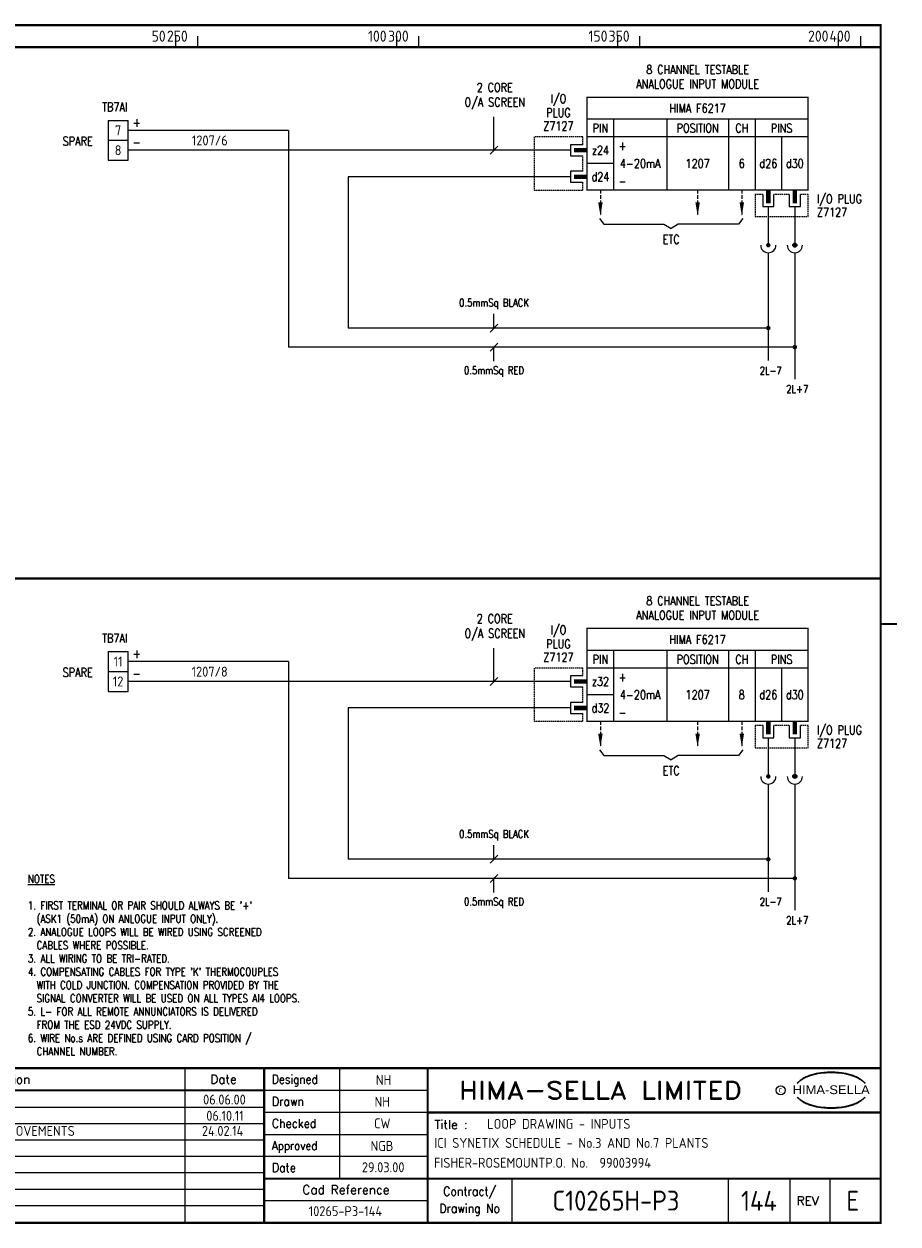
# Model space of a CAD drawing. Extents: x 14 to 408, y 0 to 275.
# Tile 2 of 2: x 211 to 408, y 0 to 272. Entities that reach past the tile are written whole.
import ezdxf
from ezdxf.enums import TextEntityAlignment as Align

# ---------------------------------------------------------------- set-up
doc = ezdxf.new("R2010")
doc.units = 0
doc.header["$LTSCALE"] = 0.25
doc.header["$MEASUREMENT"] = 0
doc.linetypes.add('HIDDEN2', pattern=[4.7625, 3.175, -1.5875])
doc.layers.get('0').update_dxf_attribs({"color": 41, "linetype": 'CONTINUOUS'})
for name, color, linetype in [('00-DRG_FRAME', 12, 'CONTINUOUS'), ('01-DRAW', 7, 'CONTINUOUS'), ('051-TEXT', 2, 'CONTINUOUS'), ('DES', 2, 'CONTINUOUS'), ('DIM', 3, 'CONTINUOUS'), ('LAB', 2, 'CONTINUOUS'), ('RACK', 2, 'CONTINUOUS'), ('SLOT', 2, 'CONTINUOUS'), ('SNA', 2, 'CONTINUOUS'), ('TEXT', 2, 'CONTINUOUS'), ('TPOL', 3, 'CONTINUOUS'), ('XR_FUNCTION', 2, 'CONTINUOUS'), ('XR_MAIN', 2, 'CONTINUOUS')]:
    doc.layers.add(name, color=color, linetype=linetype)
doc.styles.add('ARIAL', font='ARIAL.TTF', dxfattribs={"height": 2.5})
doc.styles.add('CROSSREF', font='romans.shx', dxfattribs={"width": 0.8, "height": 2})
doc.styles.add('FUNCTION', font='ROMANS.shx', dxfattribs={"width": 0.8, "height": 2.5})
doc.styles.add('ISO', font='iso.shx')
doc.styles.add('PINS', font='romans.shx', dxfattribs={"width": 0.8, "height": 2})
doc.styles.add('RACK', font='ROMANS.shx', dxfattribs={"width": 0.8, "height": 2.5})
doc.styles.add('ROMAND', font='ROMAND')
doc.styles.add('ROMANS', font='romans.shx', dxfattribs={"width": 0.8})
doc.styles.add('SLOT', font='romans.shx', dxfattribs={"width": 0.8, "height": 2})
doc.styles.add('SYMBOL', font='romans.shx', dxfattribs={"width": 0.8})

# ---------------------------------------------------------------- blocks, each defined once
blk = doc.blocks.new('A3-REVA')
at = {"layer": '051-TEXT', "style": 'ISO'}
for tag, p in [('DESIGNED', (292.01, 31.7)), ('A', (117.73, 27.28)), ('DES', (127.73, 27.28)), ('DRN', (137.73, 27.28)), ('CHKD', (147.73, 27.28)), ('APPD', (157.73, 27.28)), ('DATE', (256, 27.28)), ('DRAWN', (291.72, 26.77)), ('CHECKED', (291.72, 21.89)), ('APPD', (291.65, 16.79)), ('DATE', (291.92, 11.96))]:
    blk.add_attdef(tag, text='', height=2.25, dxfattribs=at).set_placement(p, align=Align.CENTER)
blk.add_attdef('DESCRIPTION', (165.03, 27.28), '', height=2.25, dxfattribs=at)
blk = doc.blocks.new('A3-REVB')
at = {"layer": '051-TEXT', "style": 'ISO'}
for tag, p in [('A', (124.85, -20.36)), ('DES', (134.85, -20.36)), ('DRN', (144.85, -20.36)), ('CHKD', (154.85, -20.36)), ('APPD', (164.85, -20.36)), ('DATE', (263.12, -20.36))]:
    blk.add_attdef(tag, text='', height=2.25, dxfattribs=at).set_placement(p, align=Align.CENTER)
blk.add_attdef('DESCRIPTION', (172.15, -20.36), '', height=2.25, dxfattribs=at)
blk = doc.blocks.new('A3-TITLE')
at = {"layer": '051-TEXT', "style": 'ISO'}
blk.add_attdef('TITLE_1', (315.46, 21.78), '', height=2.25, dxfattribs=at)
for tag, p in [('DRGNO', (376.96, 3.24)), ('REV.', (398.2, 3.24))]:
    blk.add_attdef(tag, text='', height=4.5, dxfattribs=at).set_placement(p, align=Align.CENTER)
blk = doc.blocks.new('A3-CONTRACT')
at = {"layer": '051-TEXT', "color": 41, "style": 'ISO'}
for tag, height, p in [('SCALE', 2.25, (106.71, 31.82)), ('DIMS', 2.25, (106.71, 26.8)), ('CONTRACT', 4.5, (344.94, 3.1)), ('CAD-REF', 2.25, (283.73, 1.84))]:
    blk.add_attdef(tag, text='', height=height, dxfattribs=at).set_placement(p, align=Align.CENTER)
for tag, p in [('TITLE_2', (303.86, 17.28)), ('TITLE_3', (303.79, 12.78))]:
    blk.add_attdef(tag, p, '', height=2.25, dxfattribs=at)
blk = doc.blocks.new('F6217-6V')
for p, q in [((50, 7), (0, 7)), ((6, 7), (6, -9)), ((18, 7), (18, -9)), ((32, 7), (32, -9)), ((38, 7), (38, -9)), ((50, 3), (0, 3)), ((44, 3), (44, -9)), ((-3.75, 0), (-12, 0)), ((-3.75, 1.25), (-3.75, -1.25)), ((-1, 1.25), (-3.75, 1.25)), ((-3.75, -1.25), (-1, -1.25)), ((-3.75, -4.75), (-3.75, -7.25)), ((-1, -4.75), (-3.75, -4.75)), ((6, -3), (0, -3)), ((-3.75, -6), (-12, -6)), ((-3.75, -7.25), (-1, -7.25)), ((39.75, -10), (39.75, -12.75)), ((42.25, -12.75), (42.25, -10)), ((45.75, -10), (45.75, -12.75)), ((48.25, -12.75), (48.25, -10)), ((39.75, -12.75), (42.25, -12.75)), ((41, -12.75), (41, -15)), ((45.75, -12.75), (48.25, -12.75)), ((47, -12.75), (47, -15))]:
    blk.add_line(p, q)
at = {"const_width": 0.3}
blk.add_lwpolyline([(50, -9), (0, -9), (0, 12), (50, 12)], close=True, dxfattribs=at)
at = {"color": 3, "linetype": 'HIDDEN2', "ltscale": 0.4}
for points in [[(-1, 1.25), (-1, 3), (-12, 3), (-12, -9), (-1, -9), (-1, -7.25)], [(-1, -4.75), (-1, -1.25)], [(39.75, -10), (38, -10), (38, -15), (50, -15), (50, -10), (48.25, -10)], [(45.75, -10), (42.25, -10)]]:
    blk.add_lwpolyline(points, dxfattribs=at)
blk.add_lwpolyline([(-3, 0, 1, 1, 0), (0, 0, 0.5, 0.5, 0)], format="xyseb")
at = {"const_width": 1}
for points in [[(-3, -6), (0, -6)], [(41, -12), (41, -9)], [(47, -12), (47, -9)]]:
    blk.add_lwpolyline(points, dxfattribs=at)
at = {"layer": 'DES', "style": 'PINS', "width": 0.8, "flags": 1}
blk.add_attdef('DES1', (53, 6), '', height=1.5, dxfattribs=at)
at = {"layer": 'LAB', "style": 'PINS', "width": 0.8, "flags": 1}
blk.add_attdef('LAB1', text='', height=1.5, dxfattribs=at).set_placement((53, -5.5), align=Align.MIDDLE_LEFT)
at = {"layer": 'RACK', "style": 'RACK', "width": 0.8}
blk.add_attdef('SLOT', text='', height=2, dxfattribs=at).set_placement((25, -3), align=Align.MIDDLE)
at = {"layer": 'SLOT', "style": 'SLOT', "width": 0.8}
blk.add_attdef('ADD1', text='', height=2, dxfattribs=at).set_placement((35, -3), align=Align.MIDDLE)
at = {"layer": 'SNA', "style": 'SYMBOL', "width": 0.8, "flags": 1}
blk.add_attdef('SNA', (53, 0), '', height=1.5, dxfattribs=at)
at = {"layer": 'TEXT', "style": 'ROMANS', "width": 0.8}
for s, p in [('8 CHANNEL TESTABLE', (25, 17.25)), ('ANALOGUE INPUT MODULE', (25, 14))]:
    blk.add_text(s, height=2, dxfattribs=at).set_placement(p, align=Align.CENTER)
for s, p in [('I/O', (-6.5, 11.5)), ('PLUG', (-6.5, 8.5)), ('HIMA F6217', (25, 9.5)), ('Z7127', (-6.5, 5.5)), ('PIN', (3, 5)), ('POSITION', (25, 5)), ('CH', (35, 5)), ('PINS', (44, 5)), ('z24', (3, 0)), ('+', (8, 1)), ('d26', (41, -3)), ('d30', (47, -3)), ('d24', (3, -6)), ('-', (8, -7))]:
    blk.add_text(s, height=2, dxfattribs=at).set_placement(p, align=Align.MIDDLE)
for s, p in [('I/O PLUG', (52, -11)), ('Z7127', (52, -14))]:
    blk.add_text(s, height=2, dxfattribs=at).set_placement(p, align=Align.MIDDLE_LEFT)
at = {"layer": 'TEXT', "style": 'RACK', "width": 0.8}
blk.add_attdef('SIGNAL', text='', height=2, dxfattribs=at).set_placement((12, -3), align=Align.MIDDLE)
at = {"layer": 'TPOL', "style": 'PINS', "width": 0.8, "flags": 1}
for tag, p in [('CN2', (-12, 0)), ('CN3', (-12, -6))]:
    blk.add_attdef(tag, text='', height=1, dxfattribs=at).set_placement(p, align=Align.MIDDLE_LEFT)
at = {"layer": 'TPOL', "color": 2, "style": 'PINS', "width": 0.8}
blk.add_attdef('CN1', text='', height=2, dxfattribs=at).set_placement((3, 0), align=Align.MIDDLE)
at = {"layer": 'TPOL', "style": 'PINS', "width": 0.8, "flags": 1}
for tag, p in [('CN4', (41, -15)), ('CN5', (47, -15))]:
    blk.add_attdef(tag, text='', height=1, dxfattribs=at).set_placement(p, align=Align.BOTTOM_CENTER)
at = {"layer": 'XR_FUNCTION', "style": 'FUNCTION', "width": 0.8, "flags": 1}
blk.add_attdef('XR_FUNCTION', (53, 2), '', height=1.5, dxfattribs=at)
at = {"layer": 'XR_MAIN', "style": 'CROSSREF', "width": 0.8, "flags": 1}
blk.add_attdef('XR_MAIN', (53, -4), '', height=1.5, dxfattribs=at)
blk = doc.blocks.new('F6217-8V')
for p, q in [((50, 7), (0, 7)), ((6, 7), (6, -9)), ((18, 7), (18, -9)), ((32, 7), (32, -9)), ((38, 7), (38, -9)), ((50, 3), (0, 3)), ((44, 3), (44, -9)), ((-3.75, 0), (-12, 0)), ((-3.75, 1.25), (-3.75, -1.25)), ((-1, 1.25), (-3.75, 1.25)), ((-3.75, -1.25), (-1, -1.25)), ((-3.75, -4.75), (-3.75, -7.25)), ((-1, -4.75), (-3.75, -4.75)), ((6, -3), (0, -3)), ((-3.75, -6), (-12, -6)), ((-3.75, -7.25), (-1, -7.25)), ((39.75, -10), (39.75, -12.75)), ((42.25, -12.75), (42.25, -10)), ((45.75, -10), (45.75, -12.75)), ((48.25, -12.75), (48.25, -10)), ((39.75, -12.75), (42.25, -12.75)), ((41, -12.75), (41, -15)), ((45.75, -12.75), (48.25, -12.75)), ((47, -12.75), (47, -15))]:
    blk.add_line(p, q)
at = {"const_width": 0.3}
blk.add_lwpolyline([(50, -9), (0, -9), (0, 12), (50, 12)], close=True, dxfattribs=at)
at = {"color": 3, "linetype": 'HIDDEN2', "ltscale": 0.4}
for points in [[(-1, 1.25), (-1, 3), (-12, 3), (-12, -9), (-1, -9), (-1, -7.25)], [(-1, -4.75), (-1, -1.25)], [(39.75, -10), (38, -10), (38, -15), (50, -15), (50, -10), (48.25, -10)], [(45.75, -10), (42.25, -10)]]:
    blk.add_lwpolyline(points, dxfattribs=at)
blk.add_lwpolyline([(-3, 0, 1, 1, 0), (0, 0, 0.5, 0.5, 0)], format="xyseb")
at = {"const_width": 1}
for points in [[(-3, -6), (0, -6)], [(41, -12), (41, -9)], [(47, -12), (47, -9)]]:
    blk.add_lwpolyline(points, dxfattribs=at)
at = {"layer": 'DES', "style": 'PINS', "width": 0.8, "flags": 1}
blk.add_attdef('DES1', (53, 6), '', height=1.5, dxfattribs=at)
at = {"layer": 'LAB', "style": 'PINS', "width": 0.8, "flags": 1}
blk.add_attdef('LAB1', text='', height=1.5, dxfattribs=at).set_placement((53, -5.5), align=Align.MIDDLE_LEFT)
at = {"layer": 'RACK', "style": 'RACK', "width": 0.8}
blk.add_attdef('SLOT', text='', height=2, dxfattribs=at).set_placement((25, -3), align=Align.MIDDLE)
at = {"layer": 'SLOT', "style": 'SLOT', "width": 0.8}
blk.add_attdef('ADD1', text='', height=2, dxfattribs=at).set_placement((35, -3), align=Align.MIDDLE)
at = {"layer": 'SNA', "style": 'SYMBOL', "width": 0.8, "flags": 1}
blk.add_attdef('SNA', (53, 0), '', height=1.5, dxfattribs=at)
at = {"layer": 'TEXT', "style": 'ROMANS', "width": 0.8}
for s, p in [('8 CHANNEL TESTABLE', (25, 17.25)), ('ANALOGUE INPUT MODULE', (25, 14))]:
    blk.add_text(s, height=2, dxfattribs=at).set_placement(p, align=Align.CENTER)
for s, p in [('I/O', (-6.5, 11.5)), ('PLUG', (-6.5, 8.5)), ('HIMA F6217', (25, 9.5)), ('Z7127', (-6.5, 5.5)), ('PIN', (3, 5)), ('POSITION', (25, 5)), ('CH', (35, 5)), ('PINS', (44, 5)), ('z32', (3, 0)), ('+', (8, 1)), ('d26', (41, -3)), ('d30', (47, -3)), ('d32', (3, -6)), ('-', (8, -7))]:
    blk.add_text(s, height=2, dxfattribs=at).set_placement(p, align=Align.MIDDLE)
for s, p in [('I/O PLUG', (52, -11)), ('Z7127', (52, -14))]:
    blk.add_text(s, height=2, dxfattribs=at).set_placement(p, align=Align.MIDDLE_LEFT)
at = {"layer": 'TEXT', "style": 'RACK', "width": 0.8}
blk.add_attdef('SIGNAL', text='', height=2, dxfattribs=at).set_placement((12, -3), align=Align.MIDDLE)
at = {"layer": 'TPOL', "style": 'PINS', "width": 0.8, "flags": 1}
for tag, p in [('CN2', (-12, 0)), ('CN3', (-12, -6))]:
    blk.add_attdef(tag, text='', height=1, dxfattribs=at).set_placement(p, align=Align.MIDDLE_LEFT)
at = {"layer": 'TPOL', "color": 2, "style": 'PINS', "width": 0.8}
blk.add_attdef('CN1', text='', height=2, dxfattribs=at).set_placement((3, 0), align=Align.MIDDLE)
at = {"layer": 'TPOL', "style": 'PINS', "width": 0.8, "flags": 1}
for tag, p in [('CN4', (41, -15)), ('CN5', (47, -15))]:
    blk.add_attdef(tag, text='', height=1, dxfattribs=at).set_placement(p, align=Align.BOTTOM_CENTER)
at = {"layer": 'XR_FUNCTION', "style": 'FUNCTION', "width": 0.8, "flags": 1}
blk.add_attdef('XR_FUNCTION', (53, 2), '', height=1.5, dxfattribs=at)
at = {"layer": 'XR_MAIN', "style": 'CROSSREF', "width": 0.8, "flags": 1}
blk.add_attdef('XR_MAIN', (53, -4), '', height=1.5, dxfattribs=at)

msp = doc.modelspace()

# ---------------------------------------------------------------- linework, layer by layer
at = {"layer": '00-DRG_FRAME'}
for p, q in [((245, 266.5), (245, 269)), ((250, 266.5), (250, 269)), ((295, 266.5), (295, 269)), ((300, 266.5), (300, 269)), ((345, 266.5), (345, 269)), ((350, 266.5), (350, 269)), ((395, 266.5), (395, 269)), ((400, 266.5), (400, 269)), ((247, 35.5), (247, 0.5)), ((282, 35.5), (282, 10.5)), ((265, 30.5), (302, 30.5)), ((265, 26.59), (112.7, 26.59)), ((302, 25.5), (265, 25.5)), ((265, 22.89), (112.7, 22.89)), ((265, 19.19), (112.7, 19.19)), ((265, 20.5), (302, 20.5)), ((265, 15.49), (112.7, 15.49)), ((302, 15.5), (265, 15.5)), ((265, 11.79), (112.7, 11.79)), ((321, 10.5), (321, 0.5)), ((370, 10.5), (370, 0.5)), ((384, 0.5), (384, 10.5)), ((393, 10.5), (393, 0.5)), ((265, 8.09), (112.7, 8.09)), ((302, 5.5), (265, 5.5)), ((265, 4.39), (112.7, 4.39))]:
    msp.add_line(p, q, dxfattribs=at)
at = {"layer": '00-DRG_FRAME', "const_width": 0.5}
msp.add_lwpolyline([(14.5, 0.5), (404.5, 0.5), (404.5, 271.5), (14.5, 271.5)], close=True, dxfattribs=at)
for points in [[(14.5, 266.5), (404.5, 266.5)], [(14.5, 146.31), (404.5, 146.31)], [(404.5, 136), (408.18, 136)], [(404.5, 35.5), (14.5, 35.5)], [(265, 35.5), (265, 0.5)], [(302, 0.5), (302, 35.5)], [(265, 30.5), (72.5, 30.5)], [(404.5, 25.5), (302, 25.5)], [(265, 10.5), (404.5, 10.5)]]:
    msp.add_lwpolyline(points, dxfattribs=at)
at = {"layer": '00-DRG_FRAME', "color": 3}
msp.add_circle((381.88, 30.5), 1, dxfattribs=at)
for centre, radius, start, end in [((390.6, 26.83), 7.24, 106.0532, 133.5024), ((390.11, 28.1), 5.98, 122.244, 131.6154), ((389.75, 28.78), 5.21, 111.8206, 122.8668), ((391.78, 24.7), 9.76, 107.5931, 113.9452), ((393.1, 18.5), 15.94, 89.2698, 106.3911), ((392.1, 23.52), 10.99, 96.0146, 107.3203), ((393.29, 16.31), 18.28, 92.8917, 97.3734), ((393.24, 18.86), 15.73, 89.7805, 93.1738), ((393.36, 18.86), 15.73, 86.8262, 90.2195), ((393.51, 18.5), 15.94, 73.6089, 90.7302), ((393.31, 16.31), 18.28, 82.6266, 87.1083), ((394.51, 23.52), 10.99, 72.6797, 83.9854), ((394.83, 24.7), 9.76, 66.0548, 72.4069), ((396, 26.83), 7.24, 46.4976, 73.9468), ((396.85, 28.78), 5.21, 57.1332, 68.1794), ((396.49, 28.1), 5.98, 48.3846, 57.756), ((390.88, 27.01), 7.3, 130.419, 136.057), ((395.73, 27.01), 7.3, 43.943, 49.581), ((390.88, 34.04), 7.3, 223.943, 229.581), ((390.6, 34.23), 7.24, 226.4976, 253.9468), ((390.11, 32.96), 5.98, 228.3846, 237.756), ((389.75, 32.28), 5.21, 237.1332, 248.1794), ((391.78, 36.36), 9.76, 246.0548, 252.4069), ((393.1, 42.56), 15.94, 253.6089, 270.7302), ((393.51, 42.56), 15.94, 269.2698, 286.3911), ((394.83, 36.36), 9.76, 287.5931, 293.9452), ((396, 34.23), 7.24, 286.0532, 313.5024), ((396.85, 32.28), 5.21, 291.8206, 302.8668), ((396.49, 32.96), 5.98, 302.244, 311.6154), ((395.73, 34.04), 7.3, 310.419, 316.057), ((392.1, 37.54), 10.99, 252.6797, 263.9854), ((393.29, 44.75), 18.28, 262.6266, 267.1083), ((393.24, 42.19), 15.73, 266.8262, 270.2195), ((393.36, 42.19), 15.73, 269.7805, 273.1738), ((393.31, 44.75), 18.28, 272.8917, 277.3734), ((394.51, 37.54), 10.99, 276.0146, 287.3203)]:
    msp.add_arc(centre, radius, start, end, dxfattribs=at)
at = {"layer": '01-DRAW'}
for p, q in [((229.68, 249.94), (234.18, 249.94)), ((270.5, 247.69), (234.18, 247.69)), ((229.68, 245.44), (234.18, 245.44)), ((229.68, 245.44), (234.18, 245.44)), ((326.08, 243.19), (234.18, 243.19)), ((229.68, 240.94), (234.18, 240.94)), ((229.68, 240.94), (234.18, 240.94)), ((326.08, 237.19), (284, 237.19)), ((379.08, 228.19), (379.08, 221.71)), ((385.08, 228.19), (385.08, 221.71)), ((385.08, 228.19), (385.08, 221.71)), ((340.88, 227.75), (341.86, 226.45)), ((341.86, 226.45), (355.46, 226.45)), ((355.46, 226.45), (357.08, 225.48)), ((358.7, 226.45), (357.08, 225.48)), ((372.31, 226.45), (358.7, 226.45)), ((373.28, 227.75), (372.31, 226.45)), ((379.08, 219.98), (379.08, 195.58)), ((385.08, 219.98), (385.08, 191.43)), ((385.08, 219.98), (385.08, 191.43)), ((379.08, 202.96), (284, 202.96)), ((385.08, 198.64), (270.5, 198.64)), ((229.68, 129.75), (234.18, 129.75)), ((229.68, 125.25), (234.18, 125.25)), ((229.68, 125.25), (234.18, 125.25)), ((270.5, 127.5), (234.18, 127.5)), ((326.08, 123), (234.18, 123)), ((229.68, 120.75), (234.18, 120.75)), ((229.68, 120.75), (234.18, 120.75)), ((326.08, 117), (284, 117)), ((340.88, 107.55), (341.86, 106.26)), ((341.86, 106.26), (355.46, 106.26)), ((355.46, 106.26), (357.08, 105.29)), ((358.7, 106.26), (357.08, 105.29)), ((372.31, 106.26), (358.7, 106.26)), ((373.28, 107.55), (372.31, 106.26)), ((379.08, 108), (379.08, 101.52)), ((385.08, 108), (385.08, 101.52)), ((385.08, 108), (385.08, 101.52)), ((379.08, 99.79), (379.08, 75.39)), ((385.08, 99.79), (385.08, 71.23)), ((385.08, 99.79), (385.08, 71.23)), ((379.08, 82.77), (284, 82.77)), ((385.08, 78.45), (270.5, 78.45))]:
    msp.add_line(p, q, dxfattribs=at)
at = {"layer": '01-DRAW', "linetype": 'HIDDEN2'}
for p, q in [((341.08, 234.19), (341.08, 228.36)), ((363.08, 234.19), (363.08, 228.36)), ((373.08, 234.19), (373.08, 228.36)), ((341.08, 114), (341.08, 108.17)), ((363.08, 114), (363.08, 108.17)), ((373.08, 114), (373.08, 108.17))]:
    msp.add_line(p, q, dxfattribs=at)
at = {"layer": '01-DRAW'}
for points in [[(229.68, 249.94), (229.68, 240.94)], [(234.18, 240.94), (234.18, 249.94)], [(229.68, 129.75), (229.68, 120.75)], [(234.18, 120.75), (234.18, 129.75)]]:
    msp.add_lwpolyline(points, dxfattribs=at)
at = {"layer": '01-DRAW', "const_width": 0.5}
for points in [[(378.83, 221.71, 1), (379.33, 221.71, 1)], [(384.83, 221.71, 1), (385.33, 221.71, 1)], [(378.83, 202.96, 1), (379.33, 202.96, 1)], [(384.83, 198.64, 1), (385.33, 198.64, 1)], [(378.83, 101.52, 1), (379.33, 101.52, 1)], [(384.83, 101.52, 1), (385.33, 101.52, 1)], [(378.83, 82.77, 1), (379.33, 82.77, 1)], [(384.83, 78.45, 1), (385.33, 78.45, 1)]]:
    msp.add_lwpolyline(points, format="xyb", close=True, dxfattribs=at)
at = {"layer": '01-DRAW'}
for centre, radius in [((385.08, 221.71), 0.475), ((385.08, 221.71), 0.389), ((385.08, 221.71), 0.302), ((385.08, 221.71), 0.216), ((385.08, 221.71), 0.13), ((385.08, 221.71), 0.0432), ((385.08, 101.52), 0.475), ((385.08, 101.52), 0.389), ((385.08, 101.52), 0.302), ((385.08, 101.52), 0.216), ((385.08, 101.52), 0.13), ((385.08, 101.52), 0.0432)]:
    msp.add_circle(centre, radius, dxfattribs=at)
for centre in [(379.08, 221.71), (385.08, 221.71), (385.08, 221.71), (379.08, 101.52), (385.08, 101.52), (385.08, 101.52)]:
    msp.add_arc(centre, 1.73, 180, 0, dxfattribs=at)
for points in [[(341.59, 231.38), (340.58, 231.38), (341.08, 228.36)], [(363.59, 231.38), (362.58, 231.38), (363.08, 228.36)], [(373.59, 231.38), (372.58, 231.38), (373.08, 228.36)], [(341.59, 111.19), (340.58, 111.19), (341.08, 108.17)], [(363.59, 111.19), (362.58, 111.19), (363.08, 108.17)], [(373.59, 111.19), (372.58, 111.19), (373.08, 108.17)]]:
    msp.add_solid(points, dxfattribs=at)
at = {"layer": '051-TEXT', "color": 0}
for p, q in [((270.5, 247.69), (270.5, 198.64)), ((284, 237.19), (284, 202.96)), ((270.5, 127.5), (270.5, 78.45)), ((284, 117), (284, 82.77))]:
    msp.add_line(p, q, dxfattribs=at)
at = {"layer": 'DIM'}
for p, q in [((317, 243.19), (317, 250.74)), ((316.1, 242.29), (317.9, 244.09)), ((316.1, 202.06), (317.9, 203.86)), ((317, 202.96), (317, 206.14)), ((316.1, 197.74), (317.9, 199.54)), ((317, 195.45), (317, 198.64)), ((317, 123), (317, 130.54)), ((316.1, 122.1), (317.9, 123.9)), ((317, 82.77), (317, 85.95)), ((316.1, 81.87), (317.9, 83.67)), ((316.1, 77.55), (317.9, 79.35)), ((317, 75.26), (317, 78.45))]:
    msp.add_line(p, q, dxfattribs=at)

# ---------------------------------------------------------------- block references
at = {"layer": '00-DRG_FRAME'}
for name, p, values in [('A3-CONTRACT', (-0.35, 0.19), {'TITLE_2': 'ICI SYNETIX SCHEDULE - No.3 AND No.7 PLANTS', 'TITLE_3': 'FISHER-ROSEMOUNTP.O. No.  99003994', 'CAD-REF': '10265-P3-144', 'CONTRACT': 'C10265H-P3', 'SCALE': 'N/A', 'DIMS': 'N/A'}), ('A3-REVB', (-7, 43.98), {'A': 'D', 'DESCRIPTION': 'TEXT ADDED', 'DATE': '06.10.11'}), ('A3-REVB', (-7.52, 40.55), {'A': 'E', 'DESCRIPTION': 'ZINC DISSOLVER PHR & MMN IMPROVEMENTS', 'DATE': '24.02.14'}), ('A3-TITLE', (0, 0), {'TITLE_1': 'LOOP DRAWING - INPUTS', 'DRGNO': '144', 'REV.': 'E'})]:
    msp.add_blockref(name, p, dxfattribs=at).add_auto_attribs(values)
ref = msp.add_blockref('A3-REVA', (0, 0), dxfattribs=at)
ref.add_attrib('A', 'C', dxfattribs={"layer": '051-TEXT', "height": 2.25, "style": 'ISO'}).set_placement((117.73, 27.28), align=Align.CENTER)
ref.add_attrib('DES', 'NA', dxfattribs={"layer": '051-TEXT', "height": 2.25, "style": 'ISO'}).set_placement((127.73, 27.28), align=Align.CENTER)
ref.add_attrib('DRN', 'NA', dxfattribs={"layer": '051-TEXT', "height": 2.25, "style": 'ISO'}).set_placement((137.73, 27.28), align=Align.CENTER)
ref.add_attrib('CHKD', 'CW', dxfattribs={"layer": '051-TEXT', "height": 2.25, "style": 'ISO'}).set_placement((147.73, 27.28), align=Align.CENTER)
ref.add_attrib('APPD', 'NGB', dxfattribs={"layer": '051-TEXT', "height": 2.25, "style": 'ISO'}).set_placement((157.73, 27.28), align=Align.CENTER)
ref.add_attrib('DESCRIPTION', 'AS BUILT.', (165.03, 27.28), dxfattribs={"layer": '051-TEXT', "height": 2.25, "style": 'ISO'})
ref.add_attrib('DATE', '06.06.00', dxfattribs={"layer": '051-TEXT', "height": 2.25, "style": 'ISO'}).set_placement((256, 27.28), align=Align.CENTER)
ref.add_attrib('DESIGNED', 'NH', dxfattribs={"layer": '051-TEXT', "height": 2.25, "style": 'ISO'}).set_placement((292.01, 31.7), align=Align.CENTER)
ref.add_attrib('DRAWN', 'NH', dxfattribs={"layer": '051-TEXT', "height": 2.25, "style": 'ISO'}).set_placement((291.72, 26.77), align=Align.CENTER)
ref.add_attrib('CHECKED', 'CW', dxfattribs={"layer": '051-TEXT', "height": 2.25, "style": 'ISO'}).set_placement((291.72, 21.89), align=Align.CENTER)
ref.add_attrib('APPD', 'NGB', dxfattribs={"layer": '051-TEXT', "height": 2.25, "style": 'ISO'}).set_placement((291.65, 16.79), align=Align.CENTER)
ref.add_attrib('DATE', '29.03.00', dxfattribs={"layer": '051-TEXT', "height": 2.25, "style": 'ISO'}).set_placement((291.92, 11.96), align=Align.CENTER)
at = {"layer": '01-DRAW', "color": 0}
for name, p, values in [('F6217-6V', (338.08, 243.19), {'CN1': 'z24', 'ADD1': '6', 'SIGNAL': '4-20mA', 'SLOT': '1207'}), ('F6217-8V', (338.08, 123), {'CN1': 'z32', 'ADD1': '8', 'SIGNAL': '4-20mA', 'SLOT': '1207'})]:
    msp.add_blockref(name, p, dxfattribs=at).add_auto_attribs(values)

# ---------------------------------------------------------------- texts
at = {"layer": '00-DRG_FRAME', "style": 'ISO'}
for s, p in [('50', (242.69, 267.75)), ('250', (247.69, 267.75)), ('100', (292.69, 267.75)), ('300', (297.69, 267.75)), ('150', (342.69, 267.75)), ('350', (347.69, 267.75)), ('200', (392.69, 267.75)), ('400', (397.69, 267.75))]:
    msp.add_text(s, height=2.5, dxfattribs=at).set_placement(p, align=Align.RIGHT)
at = {"layer": '00-DRG_FRAME', "color": 4, "style": 'ROMAND'}
for s, p in [('Description', (204.69, 32)), ('Date', (255.79, 32))]:
    msp.add_text(s, height=2, dxfattribs=at).set_placement(p, align=Align.CENTER)
for s, width, p in [('Designed', 0.87, (266.75, 32)), ('Drawn', 0.9, (266.75, 27)), ('Checked', 0.9, (266.75, 22)), ('Approved', 0.85, (266.75, 17)), ('Date', 0.9, (266.75, 12))]:
    msp.add_text(s, height=2, dxfattribs=dict(at, width=width)).set_placement(p)
at = {"layer": '00-DRG_FRAME', "style": 'ROMAND', "width": 1.15}
msp.add_text('HIMA-SELLA LIMITED', height=4, dxfattribs=at).set_placement((341.1, 30.5), align=Align.MIDDLE)
at = {"layer": '00-DRG_FRAME', "color": 3, "style": 'ISO', "width": 0.9}
msp.add_text('C', height=1, dxfattribs=at).set_placement((381.84, 30), align=Align.CENTER)
at = {"layer": '00-DRG_FRAME', "style": 'ARIAL', "width": 1.05}
msp.add_text('HIMA-SELLA', height=2, dxfattribs=at).set_placement((393.3, 29.63), align=Align.CENTER)
at = {"layer": '00-DRG_FRAME', "color": 4, "style": 'ROMAND'}
msp.add_text('Title :', height=2, dxfattribs=at).set_placement((303.5, 21.75))
for s, p in [('Cad Reference', (283.5, 8)), ('REV', (388, 5.5))]:
    msp.add_text(s, height=2, dxfattribs=at).set_placement(p, align=Align.MIDDLE)
at = {"layer": '00-DRG_FRAME', "color": 4, "style": 'ROMAND', "width": 0.9}
for s, p in [('Contract/', (311.5, 7.5)), ('Drawing No', (311.5, 3.5))]:
    msp.add_text(s, height=2, dxfattribs=at).set_placement(p, align=Align.MIDDLE)
at = {"layer": '01-DRAW', "style": 'ROMANS', "width": 0.8}
for s, p in [('+', (235.25, 249.49)), ('-', (235.25, 244.99)), ('+', (235.25, 129.3)), ('-', (235.25, 124.8))]:
    msp.add_text(s, height=2, dxfattribs=at).set_placement(p, align=Align.MIDDLE_LEFT)
at = {"layer": '01-DRAW', "style": 'ISO'}
for s, p in [('7', (231.93, 247.69)), ('8', (231.93, 243.19)), ('11', (231.93, 127.5)), ('12', (231.93, 123))]:
    msp.add_text(s, height=2.25, dxfattribs=at).set_placement(p, align=Align.MIDDLE)
for s, p in [('1207/6', (256.74, 244.28)), ('1207/8', (256.74, 124.09))]:
    msp.add_text(s, height=2.25, dxfattribs=at).set_placement(p, align=Align.RIGHT)
at = {"layer": '01-DRAW', "color": 2, "style": 'ROMANS', "width": 0.8}
for p in [(357.08, 222.02), (357.08, 101.83)]:
    msp.add_text('ETC', height=2, dxfattribs=at).set_placement(p, align=Align.CENTER)
at = {"layer": '01-DRAW', "style": 'ROMANS', "width": 0.8}
for s, p in [('2L-7', (377.14, 192.47)), ('2L+7', (383.14, 188.31)), ('2L-7', (377.14, 72.28)), ('2L+7', (383.14, 68.12))]:
    msp.add_text(s, height=1.75, dxfattribs=at).set_placement(p)
at = {"layer": '01-DRAW', "insert": (211.52, 79.22), "char_height": 1.8, "width": 80.9791, "attachment_point": 1, "style": 'ROMANS'}
msp.add_mtext("{\\LNOTES\\P\\P}1. FIRST TERMINAL OR PAIR SHOULD ALWAYS BE '+'\\P  (ASK1 (50mA) ON ANLOGUE INPUT ONLY).\\P2. ANALOGUE LOOPS WILL BE WIRED USING SCREENED\\P  CABLES WHERE POSSIBLE.\\P3. ALL WIRING TO BE TRI-RATED.\\P4. COMPENSATING CABLES FOR TYPE 'K' THERMOCOUPLES \\P  WITH COLD JUNCTION. COMPENSATION PROVIDED BY THE\\P  SIGNAL CONVERTER WILL BE USED ON ALL TYPES AI4 LOOPS.\\P5. L- FOR ALL REMOTE ANNUNCIATORS IS DELIVERED \\P  FROM THE ESD 24VDC SUPPLY.\\P6. WIRE No.s ARE DEFINED USING CARD POSITION /\\P  CHANNEL NUMBER.          ", dxfattribs=at)
at = {"layer": '051-TEXT', "style": 'ROMANS', "width": 0.8}
for p in [(231.18, 251.99), (231.18, 131.8)]:
    msp.add_text('TB7AI', height=2, dxfattribs=at).set_placement(p, align=Align.CENTER)
for p in [(226.18, 245.25), (226.18, 125.05)]:
    msp.add_text('SPARE', height=2, dxfattribs=at).set_placement(p, align=Align.MIDDLE_RIGHT)
at = {"layer": '051-TEXT', "char_height": 2, "width": 42.7265, "attachment_point": 8, "style": 'ROMANS'}
for insert in [(317.18, 252.4), (317.18, 132.21)]:
    msp.add_mtext('2 CORE\\PO/A SCREEN', dxfattribs=dict(at, insert=insert))
at = {"layer": 'DIM', "style": 'ROMANS', "width": 0.8}
for s, p in [('0.5mmSq BLACK', (317, 207.82)), ('0.5mmSq RED', (317, 192.51)), ('0.5mmSq BLACK', (317, 87.63)), ('0.5mmSq RED', (317, 72.32))]:
    msp.add_text(s, height=1.75, dxfattribs=at).set_placement(p, align=Align.CENTER)

doc.saveas('drawing.dxf')
